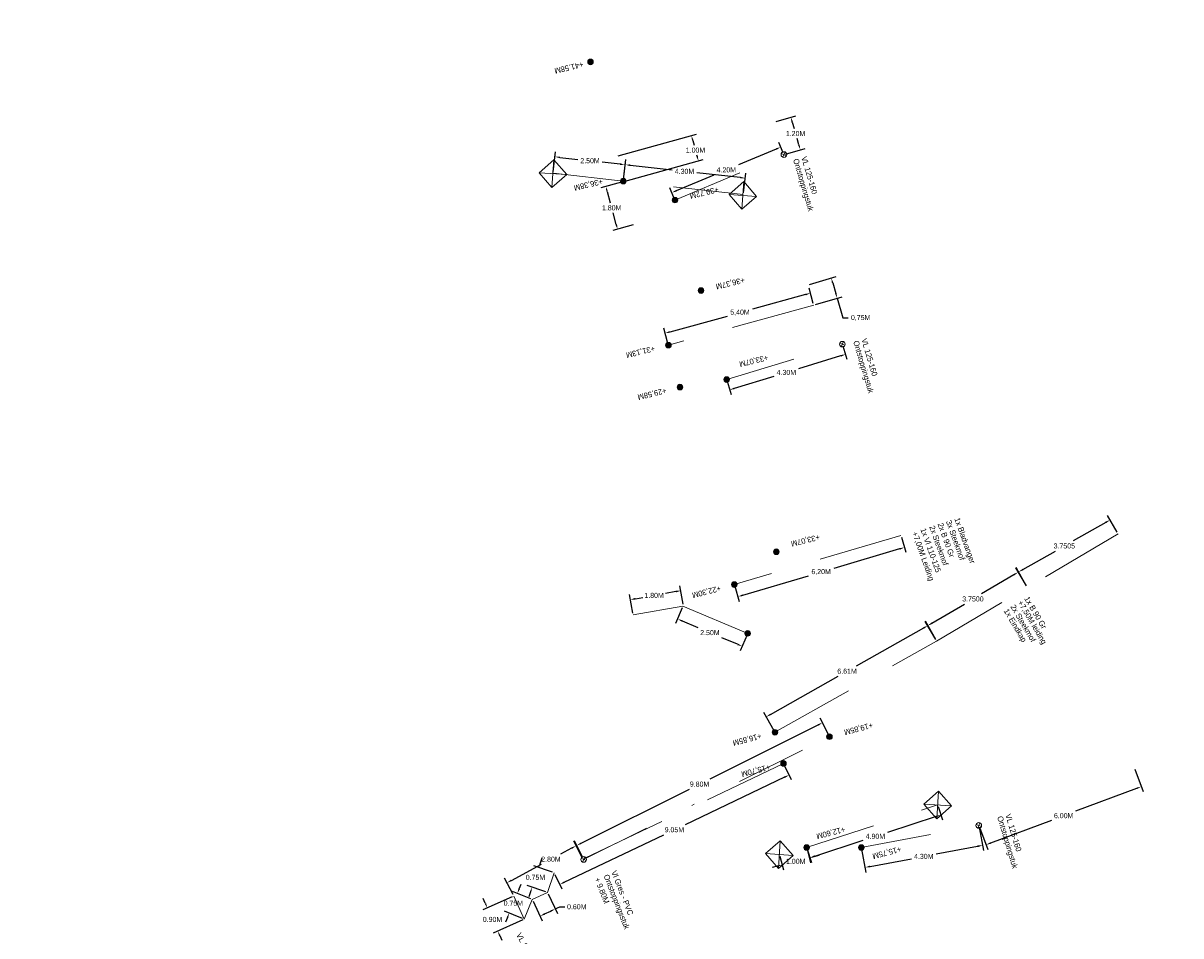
# Model space of a CAD drawing. Header units: inches. Extents: x 0 to 191500, y 0 to 342750.
# Tile 229 of 256: x 186711 to 186752, y 331736 to 331768. Entities that reach past the tile are written whole.
import ezdxf

# ---------------------------------------------------------------- set-up
doc = ezdxf.new("R2010")
doc.units = ezdxf.units.IN
doc.header["$MEASUREMENT"] = 0
for name, pattern in [('RI-HWA_HUISAANSLUITING', [4.8, 3, -1.8]), ('RI-HWA_KOLKAANSLUITING', [4.3, 2.5, -1.8]), ('RI-VWA_HUISAANSLUITING', [6.1, 2.5, -1.8, 0, -1.8])]:
    doc.linetypes.add(name, pattern=pattern)
doc.layers.get('0').update_dxf_attribs({"lineweight": 20})
doc.layers.get('DefPoints').update_dxf_attribs({"lineweight": 20})
for name, color, linetype, lineweight in [('ECW', 150, 'Continuous', 20), ('N-WE-RI-HWA-MAATVOERING-T25', 151, 'Continuous', 20), ('N-WE-RI-HWA_HUISAANSLUITING', 150, 'RI-HWA_HUISAANSLUITING', 20), ('N-WE-RI-HWA_KOLK-S', 150, 'Continuous', 20), ('N-WE-RI-HWA_KOLKAANSLUITING', 150, 'RI-HWA_KOLKAANSLUITING', 20), ('N-WE-RI-INLAAT', 7, 'Continuous', 20), ('N-WE-RI-VWA-MAATVOERING-T25', 30, 'Continuous', 20), ('N-WE-RI-VWA_HUISAANSLUITING', 20, 'RI-VWA_HUISAANSLUITING', 20), ('N-WE-RI-VWA_RIOOLPUT_ONTSTOPPINGSPUT-G', 30, 'Continuous', 20), ('Tekst algemeen', 7, 'Continuous', 20)]:
    doc.layers.add(name, color=color, linetype=linetype, lineweight=lineweight)
doc.dimstyles.get("Standard").update_dxf_attribs({"dimtxt": 0.18, "dimasz": 0.18, "dimexe": 0.18, "dimexo": 0.0625, "dimgap": 0.09, "dimtad": 0, "dimtih": 1, "dimtoh": 1, "dimdec": 4, "dimzin": 0, "dimdsep": 46, "dimtxsty": 'Standard', "dimcen": 0.09, "dimadec": 0, "dimazin": 0, "dimtfac": 1, "dimtdec": 4, "dimtofl": 0, "dimtmove": 0, "dimatfit": 3, "dimfxl": 1, "dimtolj": 1, "dimtzin": 0, "dimarcsym": 0})
picture_1 = doc.add_image_def('image1.ecw', size_in_pixel=(220000, 285000))

# ---------------------------------------------------------------- blocks, each defined once
blk = doc.blocks.new('*D3105')
at = {"layer": 'DefPoints', "color": 0, "transparency": 16777216}
for p in [(186739.039, 331758.853), (186739.156, 331758.429, 58.796), (186733.984, 331757.006)]:
    blk.add_point(p, dxfattribs=at)
at = {"layer": 'N-WE-RI-HWA-MAATVOERING-T25', "color": 0, "lineweight": -2, "transparency": 16777216}
for p, q in [((186739.139, 331758.489), (186738.991, 331759.027)), ((186738.865, 331758.806), (186736.981, 331758.287)), ((186734.04, 331757.478), (186736.081, 331758.039)), ((186733.967, 331757.066), (186733.819, 331757.604))]:
    blk.add_line(p, q, dxfattribs=at)
at = {"layer": 'N-WE-RI-HWA-MAATVOERING-T25', "color": 0, "transparency": 16777216}
for points in [[(186738.857, 331758.835), (186738.873, 331758.777), (186739.039, 331758.853)], [(186734.032, 331757.507), (186734.048, 331757.449), (186733.867, 331757.43)]]:
    blk.add_solid(points, dxfattribs=at)
at = {"layer": 'N-WE-RI-HWA-MAATVOERING-T25', "color": 0, "transparency": 16777216, "insert": (186736.531, 331758.163), "char_height": 0.18, "attachment_point": 5}
blk.add_mtext('\\A1;5,40M', dxfattribs=at)
blk = doc.blocks.new('*D3106')
at = {"layer": 'DefPoints', "color": 0, "transparency": 16777216}
for p in [(186738.945, 331759.149, 58.798), (186739.99, 331758.673), (186739.156, 331758.429, 58.796)]:
    blk.add_point(p, dxfattribs=at)
at = {"layer": 'N-WE-RI-HWA-MAATVOERING-T25', "color": 0, "lineweight": -2, "transparency": 16777216}
for p, q in [((186739.005, 331759.166), (186739.952, 331759.443)), ((186739.83, 331759.22), (186739.939, 331758.846)), ((186739.215, 331758.447), (186740.162, 331758.723)), ((186739.99, 331758.673), (186740.194, 331757.973)), ((186740.194, 331757.973), (186740.374, 331757.973))]:
    blk.add_line(p, q, dxfattribs=at)
at = {"layer": 'N-WE-RI-HWA-MAATVOERING-T25', "color": 0, "transparency": 16777216}
for points in [[(186739.858, 331759.228), (186739.801, 331759.212), (186739.779, 331759.393)], [(186739.968, 331758.854), (186739.91, 331758.837), (186739.99, 331758.673)]]:
    blk.add_solid(points, dxfattribs=at)
at = {"layer": 'N-WE-RI-HWA-MAATVOERING-T25', "color": 0, "transparency": 16777216, "insert": (186740.824, 331757.973), "char_height": 0.18, "attachment_point": 5}
blk.add_mtext('\\A1;0,75M', dxfattribs=at)
blk = doc.blocks.new('*D3107')
at = {"layer": 'DefPoints', "color": 0, "transparency": 16777216}
for p in [(186742.255, 331750.238), (186742.382, 331749.808), (186736.328, 331748.488)]:
    blk.add_point(p, dxfattribs=at)
at = {"layer": 'N-WE-RI-HWA-MAATVOERING-T25', "color": 0, "lineweight": -2, "transparency": 16777216}
for p, q in [((186742.273, 331750.178), (186742.433, 331749.636)), ((186742.209, 331749.757), (186739.868, 331749.066)), ((186736.627, 331748.11), (186738.968, 331748.801)), ((186736.346, 331748.428), (186736.505, 331747.886))]:
    blk.add_line(p, q, dxfattribs=at)
at = {"layer": 'N-WE-RI-HWA-MAATVOERING-T25', "color": 0, "transparency": 16777216}
for points in [[(186742.201, 331749.786), (186742.218, 331749.729), (186742.382, 331749.808)], [(186736.619, 331748.139), (186736.636, 331748.081), (186736.455, 331748.059)]]:
    blk.add_solid(points, dxfattribs=at)
at = {"layer": 'N-WE-RI-HWA-MAATVOERING-T25', "color": 0, "transparency": 16777216, "insert": (186739.418, 331748.934), "char_height": 0.18, "attachment_point": 5}
blk.add_mtext('\\A1;6,20M', dxfattribs=at)
blk = doc.blocks.new('*D3108')
at = {"layer": 'DefPoints', "color": 0, "transparency": 16777216}
for p in [(186746.434, 331748.931), (186746.755, 331748.387), (186743.527, 331746.48)]:
    blk.add_point(p, dxfattribs=at)
at = {"layer": 'N-WE-RI-HWA-MAATVOERING-T25', "color": 0, "lineweight": -2, "transparency": 16777216}
for p, q in [((186746.723, 331748.441), (186746.342, 331749.086)), ((186746.279, 331748.839), (186745.124, 331748.157)), ((186743.36, 331747.115), (186744.515, 331747.797)), ((186743.495, 331746.533), (186743.114, 331747.178))]:
    blk.add_line(p, q, dxfattribs=at)
at = {"layer": 'N-WE-RI-HWA-MAATVOERING-T25', "color": 0, "transparency": 16777216}
for points in [[(186746.264, 331748.865), (186746.294, 331748.813), (186746.434, 331748.931)], [(186743.345, 331747.141), (186743.376, 331747.089), (186743.205, 331747.023)]]:
    blk.add_solid(points, dxfattribs=at)
at = {"layer": 'N-WE-RI-HWA-MAATVOERING-T25', "color": 0, "transparency": 16777216, "insert": (186744.82, 331747.977), "char_height": 0.18, "attachment_point": 5}
blk.add_mtext('\\A1;3.7500', dxfattribs=at)
blk = doc.blocks.new('*D3109')
at = {"layer": 'DefPoints', "color": 0, "transparency": 16777216}
for p in [(186749.703, 331750.789), (186749.984, 331750.295), (186746.723, 331748.441)]:
    blk.add_point(p, dxfattribs=at)
at = {"layer": 'N-WE-RI-HWA-MAATVOERING-T25', "color": 0, "lineweight": -2, "transparency": 16777216}
for p, q in [((186749.546, 331750.7), (186748.389, 331750.042)), ((186749.953, 331750.349), (186749.614, 331750.946)), ((186746.599, 331749.024), (186747.756, 331749.682)), ((186746.692, 331748.495), (186746.353, 331749.092))]:
    blk.add_line(p, q, dxfattribs=at)
at = {"layer": 'N-WE-RI-HWA-MAATVOERING-T25', "color": 0, "transparency": 16777216}
for points in [[(186749.531, 331750.726), (186749.561, 331750.674), (186749.703, 331750.789)], [(186746.584, 331749.051), (186746.613, 331748.998), (186746.442, 331748.936)]]:
    blk.add_solid(points, dxfattribs=at)
at = {"layer": 'N-WE-RI-HWA-MAATVOERING-T25', "color": 0, "transparency": 16777216, "insert": (186748.072, 331749.862), "char_height": 0.18, "attachment_point": 5}
blk.add_mtext('\\A1;3.7505', dxfattribs=at)
blk = doc.blocks.new('*D3008')
at = {"layer": 'DefPoints', "color": 0, "transparency": 16777216}
for p in [(186732.378, 331762.839), (186736.718, 331762.945), (186736.652, 331762.359)]:
    blk.add_point(p, dxfattribs=at)
at = {"layer": 'N-WE-RI-HWA-MAATVOERING-T25', "color": 0, "lineweight": -2, "transparency": 16777216}
for p, q in [((186732.385, 331762.901), (186732.464, 331763.604)), ((186732.623, 331763.405), (186734.121, 331763.237)), ((186736.539, 331762.965), (186734.991, 331763.139)), ((186736.659, 331762.421), (186736.738, 331763.124))]:
    blk.add_line(p, q, dxfattribs=at)
at = {"layer": 'N-WE-RI-HWA-MAATVOERING-T25', "color": 0, "transparency": 16777216}
for points in [[(186732.626, 331763.435), (186732.619, 331763.376), (186732.444, 331763.425)], [(186736.543, 331762.995), (186736.536, 331762.935), (186736.718, 331762.945)]]:
    blk.add_solid(points, dxfattribs=at)
at = {"layer": 'N-WE-RI-HWA-MAATVOERING-T25', "color": 0, "transparency": 16777216, "insert": (186734.556, 331763.188), "char_height": 0.18, "attachment_point": 5}
blk.add_mtext('\\A1;4.30M', dxfattribs=at)
blk = doc.blocks.new('*D3009')
at = {"layer": 'DefPoints', "color": 0, "transparency": 16777216}
for p in [(186729.875, 331763.103), (186732.444, 331763.425), (186732.376, 331762.822)]:
    blk.add_point(p, dxfattribs=at)
at = {"layer": 'N-WE-RI-HWA-MAATVOERING-T25', "color": 0, "lineweight": -2, "transparency": 16777216}
for p, q in [((186729.882, 331763.165), (186729.963, 331763.885)), ((186730.122, 331763.686), (186730.759, 331763.615)), ((186732.265, 331763.446), (186731.629, 331763.517)), ((186732.383, 331762.884), (186732.464, 331763.604))]:
    blk.add_line(p, q, dxfattribs=at)
at = {"layer": 'N-WE-RI-HWA-MAATVOERING-T25', "color": 0, "transparency": 16777216}
for points in [[(186730.125, 331763.716), (186730.119, 331763.657), (186729.943, 331763.707)], [(186732.268, 331763.475), (186732.262, 331763.416), (186732.444, 331763.425)]]:
    blk.add_solid(points, dxfattribs=at)
at = {"layer": 'N-WE-RI-HWA-MAATVOERING-T25', "color": 0, "transparency": 16777216, "insert": (186731.194, 331763.566), "char_height": 0.18, "attachment_point": 5}
blk.add_mtext('\\A1;2.50M', dxfattribs=at)
blk = doc.blocks.new('*D3010')
at = {"layer": 'DefPoints', "color": 0, "transparency": 16777216}
for p in [(186732.376, 331762.822), (186732.174, 331761.126), (186732.796, 331761.297)]:
    blk.add_point(p, dxfattribs=at)
at = {"layer": 'N-WE-RI-HWA-MAATVOERING-T25', "color": 0, "lineweight": -2, "transparency": 16777216}
for p, q in [((186732.316, 331762.805), (186731.581, 331762.603)), ((186731.803, 331762.477), (186731.915, 331762.069)), ((186732.127, 331761.3), (186732.014, 331761.709)), ((186732.735, 331761.281), (186732.001, 331761.079))]:
    blk.add_line(p, q, dxfattribs=at)
at = {"layer": 'N-WE-RI-HWA-MAATVOERING-T25', "color": 0, "transparency": 16777216}
for points in [[(186731.831, 331762.485), (186731.774, 331762.469), (186731.755, 331762.651)], [(186732.156, 331761.308), (186732.098, 331761.292), (186732.174, 331761.126)]]:
    blk.add_solid(points, dxfattribs=at)
at = {"layer": 'N-WE-RI-HWA-MAATVOERING-T25', "color": 0, "transparency": 16777216, "insert": (186731.965, 331761.889), "char_height": 0.18, "attachment_point": 5}
blk.add_mtext('\\A1;1.80M', dxfattribs=at)
blk = doc.blocks.new('*D3011')
at = {"layer": 'DefPoints', "color": 0, "transparency": 16777216}
for p in [(186732.134, 331763.725), (186735.051, 331763.558), (186732.382, 331762.824)]:
    blk.add_point(p, dxfattribs=at)
at = {"layer": 'N-WE-RI-HWA-MAATVOERING-T25', "color": 0, "lineweight": -2, "transparency": 16777216}
for p, q in [((186732.195, 331763.741), (186734.977, 331764.507)), ((186734.851, 331764.286), (186734.896, 331764.122)), ((186732.443, 331762.84), (186735.225, 331763.606)), ((186735.003, 331763.732), (186734.995, 331763.762))]:
    blk.add_line(p, q, dxfattribs=at)
at = {"layer": 'N-WE-RI-HWA-MAATVOERING-T25', "color": 0, "transparency": 16777216}
for points in [[(186734.88, 331764.294), (186734.822, 331764.278), (186734.803, 331764.459)], [(186735.032, 331763.74), (186734.974, 331763.724), (186735.051, 331763.558)]]:
    blk.add_solid(points, dxfattribs=at)
at = {"layer": 'N-WE-RI-HWA-MAATVOERING-T25', "color": 0, "transparency": 16777216, "insert": (186734.946, 331763.942), "char_height": 0.18, "attachment_point": 5}
blk.add_mtext('\\A1;1.00M', dxfattribs=at)
blk = doc.blocks.new('*D3012')
at = {"layer": 'DefPoints', "color": 0, "transparency": 16777216}
for p in [(186737.757, 331764.938), (186738.677, 331763.955), (186738.093, 331763.785)]:
    blk.add_point(p, dxfattribs=at)
at = {"layer": 'N-WE-RI-VWA-MAATVOERING-T25', "color": 0, "lineweight": -2, "transparency": 16777216}
for p, q in [((186737.817, 331764.956), (186738.512, 331765.159)), ((186738.39, 331764.936), (186738.455, 331764.712)), ((186738.626, 331764.128), (186738.561, 331764.352)), ((186738.153, 331763.802), (186738.849, 331764.005))]:
    blk.add_line(p, q, dxfattribs=at)
at = {"layer": 'N-WE-RI-VWA-MAATVOERING-T25', "color": 0, "transparency": 16777216}
for points in [[(186738.419, 331764.944), (186738.361, 331764.927), (186738.34, 331765.108)], [(186738.655, 331764.136), (186738.597, 331764.119), (186738.677, 331763.955)]]:
    blk.add_solid(points, dxfattribs=at)
at = {"layer": 'N-WE-RI-VWA-MAATVOERING-T25', "color": 0, "transparency": 16777216, "insert": (186738.508, 331764.532), "char_height": 0.18, "attachment_point": 5}
blk.add_mtext('\\A1;1.20M', dxfattribs=at)
blk = doc.blocks.new('*D3013')
at = {"layer": 'DefPoints', "color": 0, "transparency": 16777216}
for p in [(186737.983, 331764.05), (186738.093, 331763.785), (186734.218, 331762.166)]:
    blk.add_point(p, dxfattribs=at)
at = {"layer": 'N-WE-RI-VWA-MAATVOERING-T25', "color": 0, "lineweight": -2, "transparency": 16777216}
for p, q in [((186737.817, 331763.981), (186736.476, 331763.421)), ((186738.069, 331763.842), (186737.913, 331764.216)), ((186734.273, 331762.501), (186735.614, 331763.061)), ((186734.194, 331762.224), (186734.038, 331762.598))]:
    blk.add_line(p, q, dxfattribs=at)
at = {"layer": 'N-WE-RI-VWA-MAATVOERING-T25', "color": 0, "transparency": 16777216}
for points in [[(186737.805, 331764.008), (186737.828, 331763.953), (186737.983, 331764.05)], [(186734.261, 331762.529), (186734.285, 331762.473), (186734.107, 331762.432)]]:
    blk.add_solid(points, dxfattribs=at)
at = {"layer": 'N-WE-RI-VWA-MAATVOERING-T25', "color": 0, "transparency": 16777216, "insert": (186736.045, 331763.241), "char_height": 0.18, "attachment_point": 5}
blk.add_mtext('\\A1;4.20M', dxfattribs=at)
blk = doc.blocks.new('*D2930')
at = {"layer": 'DefPoints', "color": 0, "transparency": 16777216}
for p in [(186734.502, 331747.725), (186734.308, 331747.265), (186736.805, 331746.753)]:
    blk.add_point(p, dxfattribs=at)
at = {"layer": 'N-WE-RI-HWA-MAATVOERING-T25', "color": 0, "lineweight": -2, "transparency": 16777216}
for p, q in [((186734.478, 331747.667), (186734.238, 331747.099)), ((186734.474, 331747.195), (186735.033, 331746.959)), ((186736.445, 331746.363), (186735.886, 331746.599)), ((186736.781, 331746.695), (186736.541, 331746.127))]:
    blk.add_line(p, q, dxfattribs=at)
at = {"layer": 'N-WE-RI-HWA-MAATVOERING-T25', "color": 0, "transparency": 16777216}
for points in [[(186734.486, 331747.222), (186734.462, 331747.167), (186734.308, 331747.265)], [(186736.457, 331746.39), (186736.434, 331746.335), (186736.611, 331746.293)]]:
    blk.add_solid(points, dxfattribs=at)
at = {"layer": 'N-WE-RI-HWA-MAATVOERING-T25', "color": 0, "transparency": 16777216, "insert": (186735.46, 331746.779), "char_height": 0.18, "attachment_point": 5}
blk.add_mtext('\\A1;2.50M', dxfattribs=at)
blk = doc.blocks.new('*D2931')
at = {"layer": 'DefPoints', "color": 0, "transparency": 16777216}
for p in [(186732.634, 331747.956), (186732.729, 331747.414), (186734.52, 331747.728)]:
    blk.add_point(p, dxfattribs=at)
at = {"layer": 'N-WE-RI-HWA-MAATVOERING-T25', "color": 0, "lineweight": -2, "transparency": 16777216}
for p, q in [((186734.247, 331748.239), (186733.878, 331748.174)), ((186734.509, 331747.79), (186734.393, 331748.448)), ((186732.719, 331747.475), (186732.603, 331748.133)), ((186732.811, 331747.987), (186733.068, 331748.032))]:
    blk.add_line(p, q, dxfattribs=at)
at = {"layer": 'N-WE-RI-HWA-MAATVOERING-T25', "color": 0, "transparency": 16777216}
for points in [[(186734.242, 331748.269), (186734.252, 331748.21), (186734.424, 331748.27)], [(186732.806, 331748.017), (186732.817, 331747.958), (186732.634, 331747.956)]]:
    blk.add_solid(points, dxfattribs=at)
at = {"layer": 'N-WE-RI-HWA-MAATVOERING-T25', "color": 0, "transparency": 16777216, "insert": (186733.473, 331748.103), "char_height": 0.18, "attachment_point": 5}
blk.add_mtext('\\A1;1.80M', dxfattribs=at)
blk = doc.blocks.new('*D3153')
at = {"layer": 'DefPoints', "color": 0, "transparency": 16777216}
for p in [(186743.561, 331740.652), (186743.679, 331740.29), (186738.902, 331739.136)]:
    blk.add_point(p, dxfattribs=at)
at = {"layer": 'N-WE-RI-HWA-MAATVOERING-T25', "color": 0, "lineweight": -2, "transparency": 16777216}
for p, q in [((186743.581, 331740.592), (186743.735, 331740.119)), ((186743.508, 331740.234), (186741.784, 331739.674)), ((186739.191, 331738.83), (186740.914, 331739.391)), ((186738.921, 331739.076), (186739.075, 331738.603))]:
    blk.add_line(p, q, dxfattribs=at)
at = {"layer": 'N-WE-RI-HWA-MAATVOERING-T25', "color": 0, "transparency": 16777216}
for points in [[(186743.499, 331740.263), (186743.517, 331740.206), (186743.679, 331740.29)], [(186739.181, 331738.858), (186739.2, 331738.801), (186739.019, 331738.774)]]:
    blk.add_solid(points, dxfattribs=at)
at = {"layer": 'N-WE-RI-HWA-MAATVOERING-T25', "color": 0, "transparency": 16777216, "insert": (186741.349, 331739.532), "char_height": 0.18, "attachment_point": 5}
blk.add_mtext('\\A1;4.90M', dxfattribs=at)
blk = doc.blocks.new('*D3154')
at = {"layer": 'DefPoints', "color": 0, "transparency": 16777216}
for p in [(186737.934, 331738.886), (186738.902, 331739.136), (186738.029, 331738.518)]:
    blk.add_point(p, dxfattribs=at)
at = {"layer": 'N-WE-RI-HWA-MAATVOERING-T25', "color": 0, "lineweight": -2, "transparency": 16777216}
for p, q in [((186737.949, 331738.825), (186738.074, 331738.344)), ((186738.917, 331739.075), (186739.042, 331738.594)), ((186739.171, 331738.813), (186739.345, 331738.858)), ((186737.854, 331738.473), (186737.68, 331738.428))]:
    blk.add_line(p, q, dxfattribs=at)
at = {"layer": 'N-WE-RI-HWA-MAATVOERING-T25', "color": 0, "transparency": 16777216}
for points in [[(186739.164, 331738.842), (186739.179, 331738.784), (186738.997, 331738.768)], [(186737.847, 331738.502), (186737.862, 331738.444), (186738.029, 331738.518)]]:
    blk.add_solid(points, dxfattribs=at)
at = {"layer": 'N-WE-RI-HWA-MAATVOERING-T25', "color": 0, "transparency": 16777216, "insert": (186738.513, 331738.643), "char_height": 0.18, "attachment_point": 5}
blk.add_mtext('\\A1;1.00M', dxfattribs=at)
blk = doc.blocks.new('*D3155')
at = {"layer": 'DefPoints', "color": 0, "transparency": 16777216}
for p in [(186738.079, 331742.125), (186729.919, 331738.236), (186730.116, 331737.823)]:
    blk.add_point(p, dxfattribs=at)
at = {"layer": 'N-WE-RI-HWA-MAATVOERING-T25', "color": 0, "lineweight": -2, "transparency": 16777216}
for p, q in [((186738.106, 331742.068), (186738.354, 331741.549)), ((186738.114, 331741.634), (186734.574, 331739.947)), ((186730.278, 331737.9), (186733.818, 331739.587)), ((186729.946, 331738.18), (186730.193, 331737.66))]:
    blk.add_line(p, q, dxfattribs=at)
at = {"layer": 'N-WE-RI-HWA-MAATVOERING-T25', "color": 0, "transparency": 16777216}
for points in [[(186738.101, 331741.661), (186738.127, 331741.607), (186738.276, 331741.711)], [(186730.266, 331737.927), (186730.291, 331737.873), (186730.116, 331737.823)]]:
    blk.add_solid(points, dxfattribs=at)
at = {"layer": 'N-WE-RI-HWA-MAATVOERING-T25', "color": 0, "transparency": 16777216, "insert": (186734.196, 331739.767), "char_height": 0.18, "attachment_point": 5}
blk.add_mtext('\\A1;9.05M', dxfattribs=at)
blk = doc.blocks.new('*D3156')
at = {"layer": 'DefPoints', "color": 0, "transparency": 16777216}
for p in [(186729.919, 331738.236), (186729.134, 331737.724), (186729.682, 331737.538)]:
    blk.add_point(p, dxfattribs=at)
at = {"layer": 'N-WE-RI-HWA-MAATVOERING-T25', "color": 0, "lineweight": -2, "transparency": 16777216}
for p, q in [((186729.429, 331738.593), (186729.486, 331738.763)), ((186729.86, 331738.256), (186729.2, 331738.48)), ((186729.623, 331737.558), (186728.963, 331737.782)), ((186729.076, 331737.554), (186729.018, 331737.383))]:
    blk.add_line(p, q, dxfattribs=at)
at = {"layer": 'N-WE-RI-HWA-MAATVOERING-T25', "color": 0, "transparency": 16777216}
for points in [[(186729.4, 331738.602), (186729.457, 331738.583), (186729.371, 331738.422)], [(186729.048, 331737.563), (186729.104, 331737.544), (186729.134, 331737.724)]]:
    blk.add_solid(points, dxfattribs=at)
at = {"layer": 'N-WE-RI-HWA-MAATVOERING-T25', "color": 0, "transparency": 16777216, "insert": (186729.252, 331738.073), "char_height": 0.18, "attachment_point": 5}
blk.add_mtext('\\A1;0.75M', dxfattribs=at)
blk = doc.blocks.new('*D3157')
at = {"layer": 'DefPoints', "color": 0, "transparency": 16777216}
for p in [(186729.139, 331737.282), (186728.322, 331736.807), (186728.854, 331736.589)]:
    blk.add_point(p, dxfattribs=at)
at = {"layer": 'N-WE-RI-HWA-MAATVOERING-T25', "color": 0, "lineweight": -2, "transparency": 16777216}
for p, q in [((186729.082, 331737.306), (186728.441, 331737.57)), ((186728.676, 331737.668), (186728.744, 331737.834)), ((186728.796, 331736.613), (186728.156, 331736.876)), ((186728.254, 331736.641), (186728.185, 331736.475))]:
    blk.add_line(p, q, dxfattribs=at)
at = {"layer": 'N-WE-RI-HWA-MAATVOERING-T25', "color": 0, "transparency": 16777216}
for points in [[(186728.648, 331737.679), (186728.703, 331737.656), (186728.607, 331737.501)], [(186728.226, 331736.652), (186728.281, 331736.63), (186728.322, 331736.807)]]:
    blk.add_solid(points, dxfattribs=at)
at = {"layer": 'N-WE-RI-HWA-MAATVOERING-T25', "color": 0, "transparency": 16777216, "insert": (186728.465, 331737.154), "char_height": 0.18, "attachment_point": 5}
blk.add_mtext('\\A1;0.75M', dxfattribs=at)
blk = doc.blocks.new('*D3158')
at = {"layer": 'DefPoints', "color": 0, "transparency": 16777216}
for p in [(186729.682, 331737.538), (186729.139, 331737.282), (186729.959, 331736.951)]:
    blk.add_point(p, dxfattribs=at)
at = {"layer": 'N-WE-RI-HWA-MAATVOERING-T25', "color": 0, "lineweight": -2, "transparency": 16777216}
for p, q in [((186729.166, 331737.226), (186729.493, 331736.532)), ((186729.709, 331737.482), (186730.035, 331736.788)), ((186729.579, 331736.772), (186729.796, 331736.874)), ((186729.959, 331736.951), (186730.122, 331737.027)), ((186730.122, 331737.027), (186730.302, 331737.027))]:
    blk.add_line(p, q, dxfattribs=at)
at = {"layer": 'N-WE-RI-HWA-MAATVOERING-T25', "color": 0, "transparency": 16777216}
for points in [[(186729.566, 331736.799), (186729.592, 331736.745), (186729.416, 331736.695)], [(186729.783, 331736.901), (186729.809, 331736.847), (186729.959, 331736.951)]]:
    blk.add_solid(points, dxfattribs=at)
at = {"layer": 'N-WE-RI-HWA-MAATVOERING-T25', "color": 0, "transparency": 16777216, "insert": (186730.722, 331737.027), "char_height": 0.18, "attachment_point": 5}
blk.add_mtext('\\A1;0.60M', dxfattribs=at)
blk = doc.blocks.new('*D3159')
at = {"layer": 'DefPoints', "color": 0, "transparency": 16777216}
for p in [(186739.714, 331743.076), (186730.718, 331739.208), (186730.966, 331738.712)]:
    blk.add_point(p, dxfattribs=at)
at = {"layer": 'N-WE-RI-VWA-MAATVOERING-T25', "color": 0, "lineweight": -2, "transparency": 16777216}
for p, q in [((186739.686, 331743.132), (186739.386, 331743.734)), ((186739.305, 331743.492), (186735.453, 331741.57)), ((186730.879, 331739.288), (186734.731, 331741.21)), ((186730.938, 331738.768), (186730.638, 331739.369))]:
    blk.add_line(p, q, dxfattribs=at)
at = {"layer": 'N-WE-RI-VWA-MAATVOERING-T25', "color": 0, "transparency": 16777216}
for points in [[(186739.292, 331743.519), (186739.319, 331743.466), (186739.466, 331743.573)], [(186730.866, 331739.315), (186730.892, 331739.262), (186730.718, 331739.208)]]:
    blk.add_solid(points, dxfattribs=at)
at = {"layer": 'N-WE-RI-VWA-MAATVOERING-T25', "color": 0, "transparency": 16777216, "insert": (186735.092, 331741.39), "char_height": 0.18, "attachment_point": 5}
blk.add_mtext('\\A1;9.80M', dxfattribs=at)
blk = doc.blocks.new('*D3160')
at = {"layer": 'DefPoints', "color": 0, "transparency": 16777216}
for p in [(186730.95, 331738.727), (186728.235, 331737.88), (186728.486, 331737.41)]:
    blk.add_point(p, dxfattribs=at)
at = {"layer": 'N-WE-RI-VWA-MAATVOERING-T25', "color": 0, "lineweight": -2, "transparency": 16777216}
for p, q in [((186730.92, 331738.782), (186730.613, 331739.356)), ((186730.539, 331739.113), (186730.14, 331738.899)), ((186728.394, 331737.965), (186729.467, 331738.539)), ((186728.457, 331737.465), (186728.15, 331738.039))]:
    blk.add_line(p, q, dxfattribs=at)
at = {"layer": 'N-WE-RI-VWA-MAATVOERING-T25', "color": 0, "transparency": 16777216}
for points in [[(186730.525, 331739.139), (186730.554, 331739.086), (186730.698, 331739.197)], [(186728.38, 331737.992), (186728.408, 331737.939), (186728.235, 331737.88)]]:
    blk.add_solid(points, dxfattribs=at)
at = {"layer": 'N-WE-RI-VWA-MAATVOERING-T25', "color": 0, "transparency": 16777216, "insert": (186729.803, 331738.719), "char_height": 0.18, "attachment_point": 5}
blk.add_mtext('\\A1;2.80M', dxfattribs=at)
blk = doc.blocks.new('*D3161')
at = {"layer": 'DefPoints', "color": 0, "transparency": 16777216}
for p in [(186728.486, 331737.41), (186727.542, 331736.987), (186728.854, 331736.589)]:
    blk.add_point(p, dxfattribs=at)
at = {"layer": 'N-WE-RI-VWA-MAATVOERING-T25', "color": 0, "lineweight": -2, "transparency": 16777216}
for p, q in [((186728.429, 331737.385), (186727.377, 331736.914)), ((186727.468, 331737.152), (186727.394, 331737.316)), ((186728.797, 331736.563), (186727.745, 331736.092)), ((186727.983, 331736.002), (186728.056, 331735.837))]:
    blk.add_line(p, q, dxfattribs=at)
at = {"layer": 'N-WE-RI-VWA-MAATVOERING-T25', "color": 0, "transparency": 16777216}
for points in [[(186727.495, 331737.164), (186727.441, 331737.139), (186727.542, 331736.987)], [(186728.01, 331736.014), (186727.955, 331735.989), (186727.909, 331736.166)]]:
    blk.add_solid(points, dxfattribs=at)
at = {"layer": 'N-WE-RI-VWA-MAATVOERING-T25', "color": 0, "transparency": 16777216, "insert": (186727.725, 331736.577), "char_height": 0.18, "attachment_point": 5}
blk.add_mtext('\\A1;0.90M', dxfattribs=at)
blk = doc.blocks.new('*D3131')
at = {"layer": 'DefPoints', "color": 0, "transparency": 16777216}
for p in [(186740.173, 331757.04), (186740.284, 331756.678), (186736.056, 331755.78)]:
    blk.add_point(p, dxfattribs=at)
at = {"layer": 'N-WE-RI-VWA-MAATVOERING-T25', "color": 0, "lineweight": -2, "transparency": 16777216}
for p, q in [((186740.192, 331756.981), (186740.337, 331756.505)), ((186740.112, 331756.625), (186738.616, 331756.167)), ((186736.075, 331755.721), (186736.22, 331755.245)), ((186736.34, 331755.47), (186737.746, 331755.901))]:
    blk.add_line(p, q, dxfattribs=at)
at = {"layer": 'N-WE-RI-VWA-MAATVOERING-T25', "color": 0, "transparency": 16777216}
for points in [[(186740.104, 331756.654), (186740.121, 331756.596), (186740.284, 331756.678)], [(186736.331, 331755.499), (186736.348, 331755.442), (186736.167, 331755.418)]]:
    blk.add_solid(points, dxfattribs=at)
at = {"layer": 'N-WE-RI-VWA-MAATVOERING-T25', "color": 0, "transparency": 16777216, "insert": (186738.181, 331756.034), "char_height": 0.18, "attachment_point": 5}
blk.add_mtext('\\A1;4.30M', dxfattribs=at)
blk = doc.blocks.new('*D3132')
at = {"layer": 'DefPoints', "color": 0, "transparency": 16777216}
for p in [(186750.555, 331741.987), (186745.029, 331739.919), (186745.285, 331739.233)]:
    blk.add_point(p, dxfattribs=at)
at = {"layer": 'N-WE-RI-VWA-MAATVOERING-T25', "color": 0, "lineweight": -2, "transparency": 16777216}
for p, q in [((186750.576, 331741.928), (186750.874, 331741.132)), ((186750.643, 331741.238), (186748.468, 331740.424)), ((186745.454, 331739.296), (186747.628, 331740.11)), ((186745.05, 331739.861), (186745.348, 331739.065))]:
    blk.add_line(p, q, dxfattribs=at)
at = {"layer": 'N-WE-RI-VWA-MAATVOERING-T25', "color": 0, "transparency": 16777216}
for points in [[(186750.632, 331741.266), (186750.653, 331741.21), (186750.811, 331741.301)], [(186745.443, 331739.325), (186745.464, 331739.268), (186745.285, 331739.233)]]:
    blk.add_solid(points, dxfattribs=at)
at = {"layer": 'N-WE-RI-VWA-MAATVOERING-T25', "color": 0, "transparency": 16777216, "insert": (186748.048, 331740.267), "char_height": 0.18, "attachment_point": 5}
blk.add_mtext('\\A1;6.00M', dxfattribs=at)
blk = doc.blocks.new('*D3133')
at = {"layer": 'DefPoints', "color": 0, "transparency": 16777216}
for p in [(186745.029, 331739.919), (186745.161, 331739.21), (186740.848, 331739.137)]:
    blk.add_point(p, dxfattribs=at)
at = {"layer": 'N-WE-RI-VWA-MAATVOERING-T25', "color": 0, "lineweight": -2, "transparency": 16777216}
for p, q in [((186745.04, 331739.858), (186745.194, 331739.033)), ((186744.984, 331739.177), (186743.506, 331738.9)), ((186740.86, 331739.075), (186741.014, 331738.25)), ((186741.158, 331738.46), (186742.636, 331738.737))]:
    blk.add_line(p, q, dxfattribs=at)
at = {"layer": 'N-WE-RI-VWA-MAATVOERING-T25', "color": 0, "transparency": 16777216}
for points in [[(186744.979, 331739.207), (186744.99, 331739.148), (186745.161, 331739.21)], [(186741.153, 331738.49), (186741.164, 331738.431), (186740.981, 331738.427)]]:
    blk.add_solid(points, dxfattribs=at)
at = {"layer": 'N-WE-RI-VWA-MAATVOERING-T25', "color": 0, "transparency": 16777216, "insert": (186743.071, 331738.819), "char_height": 0.18, "attachment_point": 5}
blk.add_mtext('\\A1;4.30M', dxfattribs=at)
blk = doc.blocks.new('*D3136')
at = {"layer": 'DefPoints', "color": 0, "transparency": 16777216}
for p in [(186743.527, 331746.48), (186737.464, 331743.783), (186737.774, 331743.234)]:
    blk.add_point(p, dxfattribs=at)
at = {"layer": 'N-WE-RI-HWA-MAATVOERING-T25', "color": 0, "lineweight": -2, "transparency": 16777216}
for p, q in [((186743.496, 331746.534), (186743.128, 331747.186)), ((186743.06, 331746.941), (186740.659, 331745.586)), ((186737.621, 331743.872), (186740.021, 331745.226)), ((186737.743, 331743.288), (186737.375, 331743.94))]:
    blk.add_line(p, q, dxfattribs=at)
at = {"layer": 'N-WE-RI-HWA-MAATVOERING-T25', "color": 0, "transparency": 16777216}
for points in [[(186743.045, 331746.967), (186743.074, 331746.915), (186743.216, 331747.029)], [(186737.606, 331743.898), (186737.635, 331743.846), (186737.464, 331743.783)]]:
    blk.add_solid(points, dxfattribs=at)
at = {"layer": 'N-WE-RI-HWA-MAATVOERING-T25', "color": 0, "transparency": 16777216, "insert": (186740.34, 331745.406), "char_height": 0.18, "attachment_point": 5}
blk.add_mtext('\\A1;6.61M', dxfattribs=at)
blk = doc.blocks.new('A$C2C270354')
h = blk.add_hatch(color=256)
h.dxf.hatch_style = 1
edge = h.paths.add_edge_path()
edge.add_arc((0, 0), 0.1, 0, 360)
blk.add_circle((0, 0), 0.1)

msp = doc.modelspace()

# ---------------------------------------------------------------- linework, layer by layer
at = {"layer": 'N-WE-RI-HWA_HUISAANSLUITING'}
for p, q in [((186739.15551, 331758.42904, 58.7965), (186733.98361, 331757.00561)), ((186749.98369, 331750.29482), (186743.52656, 331746.47967)), ((186742.25528, 331750.23762), (186736.32783, 331748.48817)), ((186737.77403, 331743.23355), (186743.52656, 331746.47967)), ((186738.07919, 331742.12478), (186729.91902, 331738.23609)), ((186729.68211, 331737.53808), (186729.91902, 331738.23609)), ((186729.13931, 331737.28242), (186729.68211, 331737.53808)), ((186728.85413, 331736.58876), (186729.13931, 331737.28242))]:
    msp.add_line(p, q, dxfattribs=at)
at = {"layer": 'N-WE-RI-HWA_KOLK-S'}
for p, q in [((186729.90424, 331763.59711), (186729.38056, 331763.13796)), ((186729.90424, 331763.59711), (186729.83971, 331762.61429)), ((186730.36338, 331763.07343), (186729.90424, 331763.59711)), ((186729.38056, 331763.13796), (186730.36338, 331763.07343)), ((186729.38056, 331763.13796), (186729.83971, 331762.61429)), ((186729.83971, 331762.61429), (186730.36338, 331763.07343)), ((186736.66328, 331762.82186), (186736.13961, 331762.36272)), ((186736.66328, 331762.82186), (186736.59875, 331761.83904)), ((186737.12243, 331762.29819), (186736.66328, 331762.82186)), ((186736.13961, 331762.36272), (186737.12243, 331762.29819)), ((186736.13961, 331762.36272), (186736.59875, 331761.83904)), ((186736.59875, 331761.83904), (186737.12243, 331762.29819)), ((186743.59568, 331741.14145, -0.00508), (186743.07201, 331740.68231, -0.00508)), ((186743.59568, 331741.14145, -0.00508), (186743.53115, 331740.15863, -0.00508)), ((186744.05483, 331740.61778, -0.00508), (186743.59568, 331741.14145, -0.00508)), ((186743.07201, 331740.68231, -0.00508), (186744.05483, 331740.61778, -0.00508)), ((186743.07201, 331740.68231, -0.00508), (186743.53115, 331740.15863, -0.00508)), ((186743.53115, 331740.15863, -0.00508), (186744.05483, 331740.61778, -0.00508)), ((186737.96564, 331739.37702, -0.00508), (186737.44196, 331738.91787, -0.00508)), ((186737.96564, 331739.37702, -0.00508), (186737.90111, 331738.3942, -0.00508)), ((186738.42478, 331738.85334, -0.00508), (186737.96564, 331739.37702, -0.00508)), ((186737.44196, 331738.91787, -0.00508), (186738.42478, 331738.85334, -0.00508)), ((186737.44196, 331738.91787, -0.00508), (186737.90111, 331738.3942, -0.00508)), ((186737.90111, 331738.3942, -0.00508), (186738.42478, 331738.85334, -0.00508))]:
    msp.add_line(p, q, dxfattribs=at)
at = {"layer": 'N-WE-RI-HWA_KOLKAANSLUITING'}
for p, q in [((186729.89112, 331763.11879), (186736.65237, 331762.35882)), ((186734.50231, 331747.72504), (186732.72945, 331747.41363)), ((186736.80547, 331746.7527), (186734.50231, 331747.72504)), ((186738.9018, 331739.13591), (186743.56146, 331740.6517))]:
    msp.add_line(p, q, dxfattribs=at)
at = {"layer": 'N-WE-RI-VWA-MAATVOERING-T25'}
msp.add_line((186728.85413, 331736.58876), (186728.48642, 331737.41021), dxfattribs=at)
at = {"layer": 'N-WE-RI-VWA_HUISAANSLUITING'}
for p, q in [((186734.21772, 331762.16638), (186738.09345, 331763.78463)), ((186736.05635, 331755.78042), (186740.17344, 331757.04037)), ((186730.96551, 331738.71178), (186739.71402, 331743.07649)), ((186740.8484, 331739.13654), (186745.02854, 331739.91943))]:
    msp.add_line(p, q, dxfattribs=at)
at = {"layer": 'N-WE-RI-VWA_RIOOLPUT_ONTSTOPPINGSPUT-G'}
for p, q in [((186738.13245, 331763.87671), (186738.05444, 331763.69255)), ((186738.18553, 331763.74563), (186738.00137, 331763.82364)), ((186740.26552, 331757.00136), (186740.08136, 331757.07937)), ((186740.21244, 331757.13245), (186740.13443, 331756.94829)), ((186745.06754, 331740.01151), (186744.98953, 331739.82735)), ((186745.12061, 331739.88043), (186744.93646, 331739.95844)), ((186731.05759, 331738.67277), (186730.87343, 331738.75078)), ((186731.00452, 331738.80386), (186730.92651, 331738.6197))]:
    msp.add_line(p, q, dxfattribs=at)
for centre in [(186738.09345, 331763.78463), (186740.17344, 331757.04037), (186745.02854, 331739.91943), (186730.96551, 331738.71178)]:
    msp.add_circle(centre, 0.1, dxfattribs=at)

# ---------------------------------------------------------------- block references
at = {"layer": 'N-WE-RI-INLAAT', "rotation": 311.4301972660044}
for p in [(186731.21047, 331767.08152), (186732.37805, 331762.83926), (186734.21772, 331762.16638), (186735.14459, 331758.94716), (186733.98361, 331757.00561), (186734.39477, 331755.51172), (186736.05635, 331755.78042), (186737.82394, 331749.65416), (186736.32783, 331748.48817), (186736.80547, 331746.7527), (186737.77403, 331743.23355), (186739.71402, 331743.07649), (186738.07919, 331742.12478), (186738.9018, 331739.13591), (186740.8484, 331739.13654)]:
    msp.add_blockref('A$C2C270354', p, dxfattribs=at)

# ---------------------------------------------------------------- texts
at = {"layer": 'N-WE-RI-HWA-MAATVOERING-T25'}
for s, rotation, p in [('+41.58M', 193.644349, (186730.9302, 331767.09664)), ('+36,38M', 193.644349, (186731.62187, 331762.93305)), ('+31,13M', 193.644349, (186733.4781, 331756.98554)), ('+29,58M', 193.644349, (186733.88925, 331755.49165)), ('+22,30M', 194.572609, (186735.8227, 331748.45991)), ('+16,85M', 194.572609, (186737.2689, 331743.20529)), ('+15,70M', 194.572609, (186737.57407, 331742.09652)), ('+12,60M', 194.572609, (186740.24505, 331739.88504))]:
    msp.add_text(s, height=0.2, rotation=rotation, dxfattribs=at).set_placement(p)
at = {"layer": 'N-WE-RI-VWA-MAATVOERING-T25'}
for s, rotation, p in [('+39,72M', 193.644349, (186735.74498, 331762.64454)), ('+36,37M', 193.644349, (186736.67185, 331759.42532)), ('+33,07M', 193.644349, (186737.50706, 331756.66405)), ('+33,07M', 193.644349, (186739.34568, 331750.27808)), ('+19,85M', 195.026903, (186741.2293, 331743.59135)), ('+15,75M', 195.026903, (186742.23677, 331739.18275))]:
    msp.add_text(s, height=0.2, rotation=rotation, dxfattribs=at).set_placement(p)
at = {"layer": 'Tekst algemeen'}
for s, rotation, p in [('Ontstoppingstuk', 286.559372, (186738.41839, 331763.60575)), ('VL 125-160', 286.559372, (186738.70703, 331763.68395)), ('Ontstoppingstuk', 286.559372, (186740.55611, 331757.13255)), ('VL 125-160', 286.559372, (186740.84475, 331757.21074)), ('2x B 90 Gr', 289.619882, (186743.55896, 331750.64052)), ('3x Steekmof', 289.619882, (186743.85682, 331750.73446)), ('1x Bladvanger', 289.619882, (186744.15465, 331750.82842)), ('+7,00M Leiding', 289.619882, (186742.64975, 331750.32733)), ('1x Vl 110-125', 289.619882, (186742.94759, 331750.45261)), ('2x Steekmof', 289.619882, (186743.26111, 331750.54656)), ('+7,50M leiding', 300.435331, (186746.40509, 331747.85099)), ('1x B 90 Gr', 300.435331, (186746.63676, 331747.98986)), ('1x Eindkap', 300.435331, (186745.90467, 331747.55475)), ('2x Steekmof', 300.435331, (186746.1456, 331747.70287)), ('Ontstoppingstuk', 286.559372, (186745.68102, 331740.21971)), ('VL 125-160', 286.559372, (186745.96966, 331740.2979)), ('Vl Gres - PVC', 291.374409, (186731.94381, 331738.26822)), ('+ 9.80M', 291.374409, (186731.3487, 331738.02337)), ('Ontstoppingsstuk', 291.374409, (186731.67355, 331738.13152)), ('VL 80-100', 297.721432, (186728.56161, 331736.03263))]:
    msp.add_text(s, height=0.2, rotation=rotation, dxfattribs=at).set_placement(p)

# ---------------------------------------------------------------- dimensions: what is measured, and where the dimension line sits
at = {"layer": 'N-WE-RI-HWA-MAATVOERING-T25'}
for base, p1, p2, angle, text, picture, middle in [((186735.05109, 331763.55823), (186732.13433, 331763.72479), (186732.38232, 331762.82372), 285.388238, '1.00M', '*D3011', (186734.94554, 331763.94172)), ((186736.71826, 331762.945), (186732.37805, 331762.83926), (186736.65237, 331762.35882), 353.586828, '4.30M', '*D3008', (186734.5558, 331763.18806)), ((186739.9896, 331758.67292), (186738.94503, 331759.1489, 58.798), (186739.15551, 331758.42904, 58.7965), 286.298005, '0,75M', '*D3106', (186740.82437, 331757.97257)), ((186739.0387, 331758.85347), (186733.98361, 331757.00561), (186739.15551, 331758.42904, 58.7965), 15.388238, '5,40M', '*D3105', (186736.53096, 331758.16328)), ((186732.63418, 331747.956), (186734.51957, 331747.72807), (186732.72945, 331747.41363), 189.962661, '1.80M', '*D2931', (186733.47255, 331748.10327))]:
    dim = msp.add_linear_dim(base=base, p1=p1, p2=p2, angle=angle, text=text, dimstyle='Standard', override={"dimtxsty": 'Standard'}, dxfattribs=at)
    dim.commit()
    dim.dimension.update_dxf_attribs({"geometry": picture, "text_midpoint": middle, "dimtype": 161})
for p1, p2, distance, text, picture, middle in [((186729.87541, 331763.10308), (186732.37611, 331762.822), 0.60723, '2.50M', '*D3009', (186731.19359, 331763.56598)), ((186732.37611, 331762.822), (186732.79572, 331761.29738), -0.64444, '1.80M', '*D3010', (186731.96458, 331761.88868)), ((186736.32783, 331748.48817), (186742.25528, 331750.23762), -0.44765, '6,20M', '*D3107', (186739.41827, 331748.93355)), ((186736.80547, 331746.7527), (186734.50231, 331747.72504), 0.4995, '2.50M', '*D2930', (186735.45962, 331746.7787)), ((186743.52656, 331746.47967), (186737.77403, 331743.23355), -0.63125, '6.61M', '*D3136', (186740.34007, 331745.40637)), ((186738.07919, 331742.12478), (186729.91902, 331738.23609), 0.45782, '9.05M', '*D3155', (186734.19606, 331739.76715)), ((186738.9018, 331739.13591), (186743.56146, 331740.6517), -0.38041, '4.90M', '*D3153', (186741.34931, 331739.53206)), ((186729.91902, 331738.23609), (186729.68211, 331737.53808), -0.57897, '0.75M', '*D3156', (186729.25232, 331738.07317)), ((186738.9018, 331739.13591), (186737.93361, 331738.88572), 0.37969, '1.00M', '*D3154', (186738.5127, 331738.64321)), ((186729.13931, 331737.28242), (186728.85413, 331736.58876), -0.57526, '0.75M', '*D3157', (186728.46467, 331737.15432)), ((186729.13931, 331737.28242), (186729.68211, 331737.53808), -0.64917, '0.60M', '*D3158', (186730.72157, 331737.02749))]:
    dim = msp.add_aligned_dim(p1=p1, p2=p2, distance=distance, text=text, dimstyle='Standard', override={"dimtxsty": 'Standard'}, dxfattribs=at)
    dim.commit()
    dim.dimension.update_dxf_attribs({"geometry": picture, "text_midpoint": middle})
for p1, p2, distance, picture, middle in [((186746.72333, 331748.44105), (186749.98369, 331750.29482), 0.5688, '*D3109', (186748.07237, 331749.8624)), ((186743.52656, 331746.47967), (186746.75512, 331748.38724), 0.63138, '*D3108', (186744.81967, 331747.97704))]:
    dim = msp.add_aligned_dim(p1=p1, p2=p2, distance=distance, dimstyle='Standard', override={"dimtxsty": 'Standard'}, dxfattribs=at)
    dim.commit()
    dim.dimension.update_dxf_attribs({"geometry": picture, "text_midpoint": middle})
at = {"layer": 'N-WE-RI-VWA-MAATVOERING-T25'}
for p1, p2, distance, text, picture, middle in [((186737.75652, 331764.938), (186738.09345, 331763.78463), 0.60743, '1.20M', '*D3012', (186738.50805, 331764.53164)), ((186734.21772, 331762.16638), (186738.09345, 331763.78463), 0.28749, '4.20M', '*D3013', (186736.04481, 331763.2408)), ((186739.71402, 331743.07649), (186730.96551, 331738.71178), -0.55458, '9.80M', '*D3159', (186735.09218, 331741.39038)), ((186750.55458, 331741.98692), (186745.02854, 331739.91943), 0.73245, '6.00M', '*D3132', (186748.04822, 331740.26716)), ((186740.8484, 331739.13654), (186745.02854, 331739.91943), -0.72154, '4.30M', '*D3133', (186743.07129, 331738.81878)), ((186728.85413, 331736.58876), (186728.48642, 331737.41021), 1.0352, '0.90M', '*D3161', (186727.72542, 331736.57654))]:
    dim = msp.add_aligned_dim(p1=p1, p2=p2, distance=distance, text=text, dimstyle='Standard', override={"dimtxsty": 'Standard'}, dxfattribs=at)
    dim.commit()
    dim.dimension.update_dxf_attribs({"geometry": picture, "text_midpoint": middle})
for base, p1, p2, angle, text, picture, middle in [((186740.28448, 331756.67751), (186736.05635, 331755.78042), (186740.17344, 331757.04037), 17.015681, '4.30M', '*D3131', (186738.18147, 331756.03393)), ((186728.23498, 331737.88047), (186730.94966, 331738.72724), (186728.48642, 331737.41021), 208.132157, '2.80M', '*D3160', (186729.8032, 331738.71895))]:
    dim = msp.add_linear_dim(base=base, p1=p1, p2=p2, angle=angle, text=text, dimstyle='Standard', override={"dimtxsty": 'Standard'}, dxfattribs=at)
    dim.commit()
    dim.dimension.update_dxf_attribs({"geometry": picture, "text_midpoint": middle, "dimtype": 161})

# ---------------------------------------------------------------- pictures from other files: only their frames are drawn
at = {"layer": 'ECW'}
image = msp.add_image(picture_1, insert=(180500, 328500), size_in_units=(11000, 14250), dxfattribs=at)
image.dxf.flags = 7

doc.saveas('drawing.dxf')
